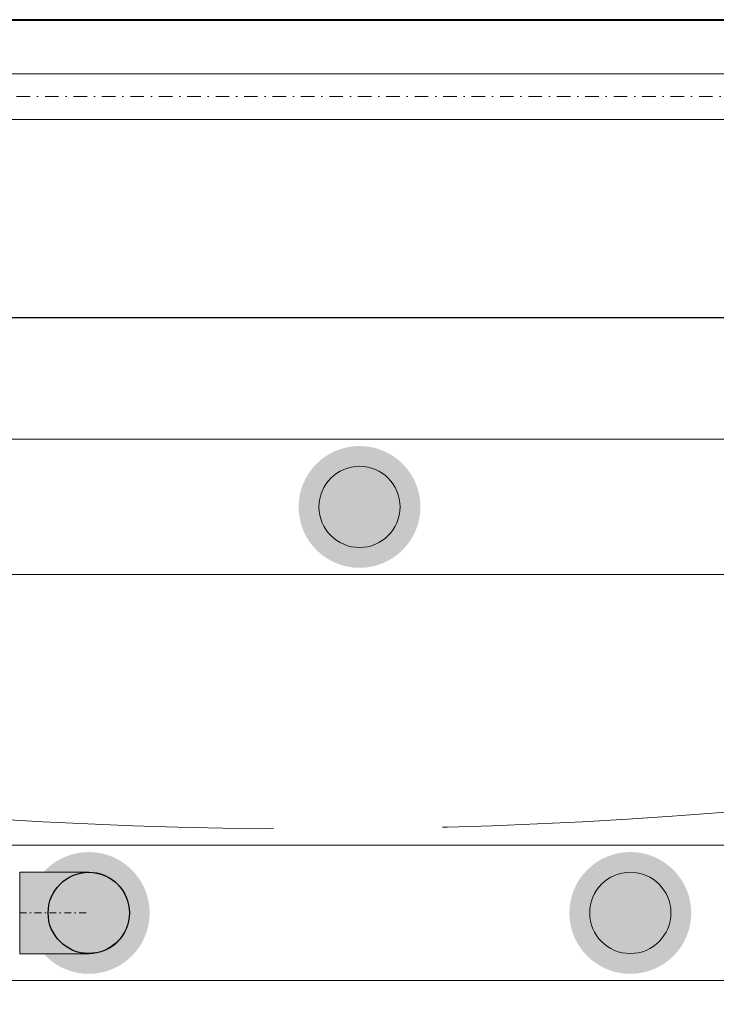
# Model space of a CAD drawing. Header units: millimetres. Extents: x -368 to 1732, y 4913 to 6398.
# Tile 21 of 24: x 980 to 1031, y 5843 to 5915. Entities that reach past the tile are written whole.
import ezdxf
from ezdxf.lldxf.tags import DXFTag

# ---------------------------------------------------------------- set-up
doc = ezdxf.new("R2010")
doc.units = ezdxf.units.MM
for name, pattern in [('ACAD_ISO08W100', [36, 24, -3, 6, -3]), ('DASHDOT2', [0.5, 0.25, -0.125, 0, -0.125]), ('DASHED', [0.75, 0.5, -0.25])]:
    doc.linetypes.add(name, pattern=pattern)
doc.layers.add('-- Budynek', color=7, linetype='Continuous')
doc.layers.add('-- CO_piony', color=11, linetype='Continuous')
for name, color, linetype, lineweight in [('-- CO_rury', 11, 'Continuous', 9), ('-- CO_z', 51, 'Continuous', 9), ('-- istn. instalacja', 11, 'Continuous', 5), ('_NOŚNE', 73, 'Continuous', 40), ('PRZERYWANA', 50, 'DASHED', 15)]:
    doc.layers.add(name, color=color, linetype=linetype, lineweight=lineweight)
tags = doc.linetypes.add('DASH', pattern=[15, 10, -5]).pattern_tags.tags
tags[6:7] = [DXFTag(74, 4), DXFTag(75, 0), DXFTag(340, '0'), DXFTag(46, 0.0), DXFTag(50, 0.0), DXFTag(44, 0.0), DXFTag(45, 0.0)]
tags[4:5] = [DXFTag(74, 4), DXFTag(75, 0), DXFTag(340, '0'), DXFTag(46, 0.0), DXFTag(50, 0.0), DXFTag(44, 0.0), DXFTag(45, 0.0)]

# ---------------------------------------------------------------- blocks, each defined once
blk = doc.blocks.new('pion')
h = blk.add_hatch(color=251)
edge = h.paths.add_edge_path()
edge.add_arc((0, 0), 6, 0, 360)
h = blk.add_hatch(color=50)
edge = h.paths.add_edge_path()
edge.add_arc((0, 0), 4, 0, 360)
at = {"color": 50}
blk.add_circle((0, 0), 4, dxfattribs=at)
blk = doc.blocks.new('*U777')
at = {"color": 0, "ltscale": 10}
for p, q in [((5290.97, 16.85), (7694.65, 16.85)), ((5290.97, -16.85), (7694.65, -16.85))]:
    blk.add_line(p, q, dxfattribs=at)
at = {"color": 50, "linetype": 'DASHDOT2', "ltscale": 40}
blk.add_line((5290.97, 0), (7694.65, 0), dxfattribs=at)
blk = doc.blocks.new('-- KOL STALOWE_rz DN50')
at = {"linetype": 'DASHDOT2', "ltscale": 30}
h = blk.add_hatch(color=251, dxfattribs=at)
h.dxf.hatch_style = 1
edge = h.paths.add_edge_path()
edge.add_line((51, -30.15), (51, 30.15))
edge.add_line((51, 30.15), (0, 30.15))
edge.add_arc((0, 0), 30.15, 90, 270)
edge.add_line((0, -30.15), (51, -30.15))
for p, q in [((51, 30.15), (0, 30.15)), ((51, 30.15), (51, -30.15)), ((51, -30.15), (0, -30.15))]:
    blk.add_line(p, q)
at = {"color": 50, "linetype": 'DASHDOT2', "ltscale": 20}
blk.add_line((51, 0), (0, 0), dxfattribs=at)
blk.add_arc((0, 0), 30.15, 90, 270)
blk = doc.blocks.new('*U654')
blk.add_blockref('-- KOL STALOWE_rz DN50', (0, 0))

msp = doc.modelspace()

# ---------------------------------------------------------------- linework, layer by layer
at = {"layer": '-- Budynek', "color": 50, "linetype": 'DASH'}
msp.add_lwpolyline([(801.948, 5893.499), (1184.697, 5893.499), (1184.697, 5789.616)], dxfattribs=at)
at = {"layer": '-- istn. instalacja', "color": 11, "linetype": 'Continuous', "ltscale": 2}
msp.add_lwpolyline([(964.697, 5874.499), (1144.697, 5874.499), (1144.697, 5884.499), (964.697, 5884.499)], close=True, dxfattribs=at)
msp.add_lwpolyline([(964.697, 5846.484), (964.697, 5844.499), (964.697, 5844.499), (1164.697, 5844.499), (1164.697, 5854.499), (964.697, 5854.499), (964.697, 5852.514)], dxfattribs=at)
at = {"layer": '_NOŚNE'}
msp.add_line((796.896, 5915.499), (1205.135, 5915.499), dxfattribs=at)
at = {"layer": 'PRZERYWANA', "ltscale": 50}
msp.add_arc((1001.234, 6233.302), 377.59, 237.31603, 302.68397, dxfattribs=at)

# ---------------------------------------------------------------- block references
at = {"layer": '-- CO_piony', "linetype": 'Continuous', "lineweight": 0, "xscale": 0.75, "yscale": 0.75}
msp.add_blockref('pion', (984.697, 5849.499), dxfattribs=at)
at = {"layer": '-- CO_rury', "linetype": 'ACAD_ISO08W100', "ltscale": 20, "xscale": -0.1, "yscale": 0.1, "zscale": 0.1}
msp.add_blockref('*U777', (1700.569, 5909.814), dxfattribs=at)
at = {"layer": '-- CO_z', "linetype": 'ACAD_ISO08W100', "ltscale": 20, "xscale": 0.1, "yscale": 0.1, "zscale": 0.1, "rotation": 180}
msp.add_blockref('*U654', (984.697, 5849.499), dxfattribs=at)
at = {"layer": '-- istn. instalacja', "color": 11, "linetype": 'Continuous', "ltscale": 2, "xscale": 0.75, "yscale": 0.75}
for p in [(1004.697, 5879.499), (1024.697, 5849.499)]:
    msp.add_blockref('pion', p, dxfattribs=at)

doc.saveas('drawing.dxf')
